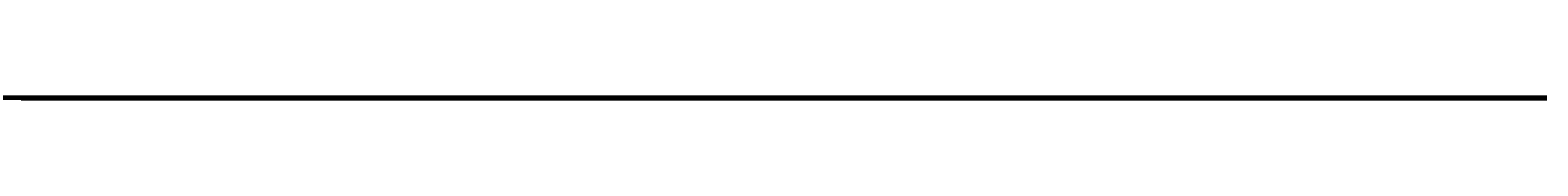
# Model space of a CAD drawing. Header units: millimetres. Extents: x -12354389001 to 271431, y -126469 to 48347.
# Tile 23 of 79: x -12344271503 to -12344027007, y -42846 to -42323. Entities that reach past the tile are written whole.
import ezdxf
from ezdxf.enums import TextEntityAlignment as Align

# ---------------------------------------------------------------- set-up
doc = ezdxf.new("R2010")
doc.units = ezdxf.units.MM
for name, pattern in [('1', [0]), ('4', [5, 3, -2]), ('BGS', [10, 0, 10])]:
    doc.linetypes.add(name, pattern=pattern)
doc.layers.get('0').update_dxf_attribs({"lineweight": 9})
doc.layers.add('00 opisy', color=7, linetype='Continuous', lineweight=25)
doc.layers.add('EBUPP', color=7, linetype='1', lineweight=30)
for name, color, linetype in [('EBTPO', 4, '4'), ('EBUOA', 7, 'Continuous'), ('EDZPD', 3, '1'), ('SDROK', 7, 'Continuous'), ('SDRPK', 7, '1'), ('SZOPO', 7, 'BGS'), ('SZZPZ', 102, 'Continuous'), ('UCCOA', 6, 'Continuous'), ('UCCPA', 6, '1'), ('UCCPOR', 6, '1'), ('UCCTO', 6, 'Continuous'), ('UEEOA', 1, 'Continuous'), ('UEEOO', 1, 'Continuous'), ('UEEPA', 1, '1'), ('UEEPON', 1, '1'), ('UEETO', 1, 'Continuous'), ('UGGOO', 2, 'Continuous'), ('UGGPOR', 2, '1'), ('UKKOA', 7, 'Continuous'), ('UKKOO', 1, 'Continuous'), ('UKKPA', 1, '1'), ('UKKPB', 1, '1'), ('UKKTO', 1, 'Continuous'), ('UTTOO', 2, 'Continuous'), ('UTTPO', 1, '1'), ('UTTTO', 2, 'Continuous'), ('UWWOO', 5, 'Continuous'), ('UWWPO', 5, '4'), ('UWWTO', 5, 'Continuous'), ('WUKOS', 7, 'Continuous'), ('WUKPS', 7, '1'), ('ZAKRES', 2, '1')]:
    doc.layers.add(name, color=color, linetype=linetype)
doc.styles.get("Standard").update_dxf_attribs({"font": 'arial.ttf'})

# ---------------------------------------------------------------- blocks, each defined once
blk = doc.blocks.new('SLS')
blk.add_circle((0, 0), 0.35)
blk = doc.blocks.new('DLI')
blk.add_circle((0, 0), 0.09)
for centre, start, end in [((0, 0.750093), 30.14144, 149.85856), ((-0.713298, 0.231779), 102.145781, 221.858708), ((0.713298, 0.231779), 318.141292, 77.854219), ((-0.440797, -0.606751), 174.149498, 293.852913), ((0.440797, -0.606751), 246.147087, 5.850502)]:
    blk.add_arc(centre, 0.75, start, end)
blk = doc.blocks.new('TRA')
for p, q in [((-5.5, 2.7539), (-5.5, 1.7539)), ((-4.5, 2.7539), (-4.5, 1.7539)), ((4.5, 2.7539), (4.5, 1.7539)), ((5.5, 2.7539), (5.5, 1.7539)), ((-0.5, -2.2461), (-0.5, -3.2461)), ((0.5, -2.2461), (0.5, -3.2461))]:
    blk.add_line(p, q)
blk = doc.blocks.new('LZA')
for p, q in [((-5, 1.0711), (-4, 1.0711)), ((5, 1.0711), (6, 1.0711)), ((0, -3.9289), (1, -3.9289))]:
    blk.add_line(p, q)
for centre in [(-5, 2.0711), (5, 2.0711), (0, -2.9289)]:
    blk.add_circle(centre, 1)
blk = doc.blocks.new('DIG')
for p, q in [((-0.0078, 0.6309), (0.9542, 1.3483)), ((0.9542, 1.3483), (0.5976, 0.2024)), ((-0.6024, 0.1875), (-0.9874, 1.3242)), ((-0.9874, 1.3242), (-0.0078, 0.6309)), ((-1.5645, -0.5299), (-0.6024, 0.1875)), ((0.5976, 0.2024), (1.5772, -0.4909)), ((-0.3645, -0.515), (-1.5645, -0.5299)), ((0.0205, -1.6517), (-0.3645, -0.515)), ((0.3772, -0.5058), (0.0205, -1.6517)), ((1.5772, -0.4909), (0.3772, -0.5058))]:
    blk.add_line(p, q)
blk.add_circle((0, 0), 0.09)
blk = doc.blocks.new('WLZ')
blk.add_circle((0, 0), 0.4)
blk = doc.blocks.new('PNN')
for p, q in [((5.2, 0), (4.0686, 1.1314)), ((1.2, 0), (9.2, 0)), ((5.2, 0), (4.0686, -1.1314))]:
    blk.add_line(p, q)
blk = doc.blocks.new('LAT')
for p, q in [((0, 1.2), (0, 2)), ((-2, 0), (-1.2, 0)), ((1.2, 0), (2, 0)), ((0, -1.2), (0, -2))]:
    blk.add_line(p, q)
blk = doc.blocks.new('STE')
for p, q in [((-1, 0.5), (-1, -0.5)), ((1, 0.5), (1, -0.5)), ((-1, 0), (1, 0))]:
    blk.add_line(p, q)
blk = doc.blocks.new('WSP')
blk.add_circle((0, 0), 0.09)
blk = doc.blocks.new('Wrocławska 82')
at = {"layer": 'EBTPO', "linetype": '1'}
blk.add_line((-295398.21, 33915.22), (-295399.34, 33912.18), dxfattribs=at)
at = {"layer": 'EBUPP', "linetype": '1'}
for p, q in [((-295391.53, 34133.5), (-295418.45, 34060.42)), ((-295408.24, 34056.66), (-295396.32, 34089.04)), ((-295396.32, 34089.04), (-295393.4, 34087.96)), ((-295396.72, 34013.8), (-295394.24, 34020.77)), ((-295402.71, 34000), (-295397.6, 34014.12)), ((-295397.6, 34014.12), (-295396.72, 34013.8)), ((-295389.41, 34000), (-295398.18, 33975.37)), ((-295398.18, 33975.37), (-295410.07, 33979.61)), ((-295391.41, 33958.19), (-295407.04, 33963.94)), ((-295410.05, 33955.76), (-295381.72, 33945.33)), ((-295401.39, 33835.1), (-295400.6, 33834.82)), ((-295400.6, 33834.82), (-295400.69, 33834.56)), ((-295400.69, 33834.56), (-295397.75, 33833.53)), ((-295397.75, 33833.53), (-295397.66, 33833.81)), ((-295397.66, 33833.81), (-295396.93, 33833.56)), ((-295396.93, 33833.56), (-295397.05, 33833.22)), ((-295397.05, 33833.22), (-295393.91, 33832.12)), ((-295397.1, 33822.92), (-295403.83, 33825.25)), ((-295397.24, 33822.53), (-295397.1, 33822.92)), ((-295396.21, 33822.57), (-295396.34, 33822.22)), ((-295393.28, 33821.55), (-295396.21, 33822.57)), ((-295396.34, 33822.22), (-295397.24, 33822.53)), ((-295407.16, 33785.02), (-295350.08, 33763.78)), ((-295415.72, 33762.02), (-295383.41, 33750)), ((-295400.95, 33711.39), (-295396.12, 33709.43)), ((-295396.12, 33709.43), (-295397.32, 33706.47)), ((-295397.32, 33706.47), (-295402.16, 33708.44))]:
    blk.add_line(p, q, dxfattribs=at)
at = {"layer": 'EDZPD', "linetype": '1'}
for p, q in [((-295479.51, 34183.77), (-295384.38, 34173.49)), ((-295416.03, 34166.9), (-295393.96, 34164.02)), ((-295433.2, 33724), (-295360.4, 33700.8))]:
    blk.add_line(p, q, dxfattribs=at)
at = {"layer": 'SDRPK', "linetype": '1'}
for p, q in [((-295403.05, 34180.54), (-295386.39, 34178.41)), ((-295419.35, 34175.74), (-295385.67, 34171.88)), ((-295383.88, 34165.38), (-295409.13, 34168.64)), ((-295438.87, 34157.09), (-295385.31, 34137.69)), ((-295394.39, 34080.05), (-295398.96, 34081.86)), ((-295399.05, 34081.62), (-295398.02, 34081.24)), ((-295398.02, 34081.24), (-295399.03, 34078.49)), ((-295399.03, 34078.49), (-295400.06, 34078.87)), ((-295393.15, 34058.25), (-295398.35, 34043.66)), ((-295396.87, 34056.3), (-295401.24, 34044.44)), ((-295395.12, 34035.99), (-295368.92, 34026.49)), ((-295390.46, 34028.31), (-295397.36, 34030.78)), ((-295395.4, 33944.96), (-295416.47, 33953.17)), ((-295389.59, 33939.5), (-295410.63, 33947.38)), ((-295387.17, 33942.07), (-295395.4, 33944.96)), ((-295395.62, 33891.89), (-295388.91, 33909.65)), ((-295399.13, 33882.83), (-295395.62, 33891.89)), ((-295438.28, 33794.23), (-295392.98, 33812.93)), ((-295431.23, 33778), (-295385.23, 33798.55)), ((-295388.87, 33741.35), (-295411.6, 33749.86)), ((-295406.48, 33741.82), (-295355.08, 33722.41)), ((-295399.54, 33707.35), (-295409.51, 33684.79)), ((-295408.22, 33684.41), (-295398.19, 33706.74)), ((-295398.19, 33706.74), (-295396.75, 33706.12)), ((-295396.75, 33706.12), (-295406.68, 33683.88)), ((-295402.29, 33682.2), (-295394.92, 33698.58)), ((-295400.19, 33686.87), (-295388.84, 33681.76))]:
    blk.add_line(p, q, dxfattribs=at)
at = {"layer": 'SDRPK', "linetype": '4'}
for p, q in [((-295407.03, 34176.2), (-295400.18, 34175.58)), ((-295400.18, 34175.58), (-295388.03, 34174.36)), ((-295389.69, 34159.25), (-295395.55, 34141.52)), ((-295391.53, 34133.5), (-295399.7, 34136.32)), ((-295400.35, 34110.65), (-295395.07, 34125)), ((-295404.9, 34098.35), (-295400.35, 34110.65)), ((-295395.91, 34088.26), (-295398.34, 34081.61)), ((-295393.03, 34087.04), (-295395.91, 34088.26)), ((-295397.98, 34041.82), (-295378.01, 34059.08)), ((-295396.68, 34041.37), (-295376.73, 34058.73)), ((-295398.66, 34042.09), (-295359.34, 34027.69)), ((-295361.27, 34026.75), (-295398.57, 34040.47)), ((-295395.54, 34017.11), (-295406.44, 34020.99)), ((-295397.75, 34013.72), (-295407.79, 34017.35)), ((-295403.48, 34000), (-295398.44, 34013.94)), ((-295401.38, 33974.58), (-295400.77, 33976.29)), ((-295400.86, 33974.82), (-295400.39, 33976.16)), ((-295398.94, 33975.64), (-295399.41, 33974.31)), ((-295398.56, 33975.51), (-295399.17, 33973.79)), ((-295398.18, 33975.37), (-295398.93, 33973.28)), ((-295396.84, 33974.86), (-295398.18, 33975.37)), ((-295406.58, 33974.95), (-295398.05, 33971.69)), ((-295398.05, 33971.69), (-295396.84, 33974.86)), ((-295399.41, 33974.31), (-295400.86, 33974.82)), ((-295399.17, 33973.79), (-295401.38, 33974.58)), ((-295398.93, 33973.28), (-295401.89, 33974.34)), ((-295374.83, 33965.5), (-295397.16, 33974.02)), ((-295394.18, 33965.05), (-295396.08, 33959.91)), ((-295436.99, 33938.8), (-295393.93, 33923.08)), ((-295393.93, 33923.08), (-295401.82, 33901.61)), ((-295391.34, 33875.87), (-295395.21, 33877.42)), ((-295399.42, 33782.14), (-295398.54, 33784.52)), ((-295398.54, 33784.52), (-295383.19, 33778.81)), ((-295389.89, 33750), (-295418.78, 33760.78))]:
    blk.add_line(p, q, dxfattribs=at)
at = {"layer": 'SDRPK', "linetype": '1'}
for centre, radius, start, end in [((-295397.3727, 34127.9883), 10.88, 96.42419, 152.69064), ((-295398.3356, 34129.0233), 9.78, 69.43382, 91.49049), ((-295404.4979, 34058.4311), 7.92, 344.39063, 65.71023), ((-295392.4002, 34041.6505), 6.28, 161.33793, 244.33606), ((-295398.7172, 34025.2027), 5.74, 76.32325, 157.49302), ((-295420.8811, 33890.3817), 28.74, 331.97959, 345.6323), ((-295422.5597, 33889.3128), 24.31, 331.33062, 344.53358), ((-295431.0709, 33894.7312), 39.79, 299.41302, 333.3439)]:
    blk.add_arc(centre, radius, start, end, dxfattribs=at)
at = {"layer": 'SDRPK', "linetype": '4'}
blk.add_arc((-295400.9199, 34129.3966), 7.03, 80.0068, 148.59379, dxfattribs=at)
at = {"layer": 'SZOPO', "linetype": 'BGS'}
for p, q in [((-295374.18, 34161.43), (-295410.41, 34165.91)), ((-295398.81, 34014.1), (-295396.75, 34017.53)), ((-295397.76, 34013.67), (-295398.81, 34014.1)), ((-295388.39, 33924.73), (-295423.14, 33936.86)), ((-295399.96, 33756.16), (-295400.35, 33754.99)), ((-295502.71, 33750), (-295351.53, 33696.25)), ((-295413.46, 33741.75), (-295389.46, 33732.61)), ((-295396.12, 33709.43), (-295394.68, 33711.33)), ((-295394.68, 33706.74), (-295405.18, 33683.45))]:
    blk.add_line(p, q, dxfattribs=at)
at = {"layer": 'UCCOA'}
for p in [(-295405.0442, 33853.7054), (-295398.0344, 33852.7761)]:
    blk.add_line(p, (-295399.0511, 33853.7054), dxfattribs=at)
at = {"layer": 'UCCPOR', "linetype": '1'}
for p, q in [((-295393.02, 34022.58), (-295407.71, 34028.13)), ((-295401.95, 34026.69), (-295392.77, 34023.26)), ((-295388.76, 33878.66), (-295398.81, 33851.8)), ((-295387.82, 33878.3), (-295398.21, 33850.53)), ((-295420.07, 33859.28), (-295398.81, 33851.8)), ((-295398.21, 33850.53), (-295420.38, 33858.44))]:
    blk.add_line(p, q, dxfattribs=at)
at = {"layer": 'UCCTO'}
for p in [(-295407.3352, 33853.6001), (-295397.89, 33852.5)]:
    blk.add_line(p, (-295399.1381, 33853.6001), dxfattribs=at)
at = {"layer": 'UEEPON', "linetype": '1'}
for p, q in [((-295406.18, 34177.52), (-295392.66, 34175.71)), ((-295401.3, 34166.01), (-295383.88, 34163.77)), ((-295405.71, 34163.1), (-295394.51, 34161.98)), ((-295397.7, 34137.24), (-295389.22, 34134.14)), ((-295402.7, 34041.72), (-295400.06, 34040.75)), ((-295400.06, 34040.75), (-295394.78, 34038.83)), ((-295401.68, 34025.49), (-295400.38, 34024.97)), ((-295400.38, 34024.97), (-295397.77, 34023.93)), ((-295397.77, 34023.93), (-295396.28, 34023.34)), ((-295395.38, 34019.64), (-295394.39, 34021.7)), ((-295395.72, 34021.05), (-295395.68, 34018.77)), ((-295395.68, 34018.77), (-295395.38, 34019.64)), ((-295395.82, 34018.34), (-295395.68, 34018.77)), ((-295395.68, 34018.77), (-295395.64, 34016.97)), ((-295395.64, 34016.97), (-295395.82, 34018.34)), ((-295387.26, 33975.74), (-295412.83, 33987.67)), ((-295410.59, 33953.24), (-295399.06, 33949.04)), ((-295399.06, 33949.04), (-295384.26, 33943.81)), ((-295395.88, 33899.73), (-295392.43, 33908.95)), ((-295403.6, 33880.05), (-295395.88, 33899.73)), ((-295395.51, 33871.34), (-295393.6, 33876.08)), ((-295395.94, 33870.51), (-295395.51, 33871.34)), ((-295396.59, 33869.64), (-295395.94, 33870.51)), ((-295398.71, 33867.72), (-295396.59, 33869.64)), ((-295408.11, 33859.38), (-295398.71, 33867.72)), ((-295408.11, 33859.38), (-295397.73, 33856.96)), ((-295397.73, 33856.96), (-295391.43, 33855.65)), ((-295416.36, 33841.65), (-295398.29, 33835.19)), ((-295398.29, 33835.19), (-295390.97, 33832.51)), ((-295399.42, 33786.91), (-295402.81, 33788.16)), ((-295385.02, 33781.41), (-295399.42, 33786.91)), ((-295401.61, 33750), (-295399.24, 33749.35)), ((-295399.24, 33749.35), (-295396.53, 33748.6)), ((-295396.53, 33748.6), (-295385.64, 33745.59))]:
    blk.add_line(p, q, dxfattribs=at)
for centre, radius, start, end in [((-295397.6858, 34127.66), 9.58, 90.08476, 140.9915), ((-295399.1806, 34021.4172), 3.48, 353.94279, 33.54024)]:
    blk.add_arc(centre, radius, start, end, dxfattribs=at)
at = {"layer": 'UEETO'}
for p, q in [((-295395.64, 34016.97), (-295397.684, 34015.2684)), ((-295406.7497, 34015.2684), (-295397.684, 34015.2684)), ((-295400.6837, 33959.5746), (-295391.4009, 33959.5746))]:
    blk.add_line(p, q, dxfattribs=at)
at = {"layer": 'UGGPOR', "linetype": '1'}
for p, q in [((-295401.46, 34173.23), (-295398.45, 34172.9)), ((-295398.45, 34172.9), (-295382.3, 34171.14)), ((-295416.58, 34168.46), (-295395.83, 34165.68)), ((-295395.83, 34165.68), (-295381.13, 34163.78))]:
    blk.add_line(p, q, dxfattribs=at)
at = {"layer": 'UKKOA'}
for p, q in [((-295402.07, 34178.23), (-295400.6708, 34181.34)), ((-295400.6708, 34181.34), (-295394.0262, 34181.34)), ((-295394, 34136.63), (-295396.4231, 34132.46)), ((-295402.6767, 34132.46), (-295396.4231, 34132.46)), ((-295398.13, 34124.63), (-295400.1431, 34122.73)), ((-295406.1362, 34122.73), (-295400.1431, 34122.73)), ((-295398.4119, 34063.38), (-295392.0931, 34063.38)), ((-295406.0608, 34051.89), (-295399.6768, 34051.89)), ((-295400.8725, 34012.6264), (-295402.007, 34009.9924)), ((-295404.98, 33989.1021), (-295398.9218, 33989.1021)), ((-295397.91, 33971.59), (-295399.8048, 33970.403)), ((-295405.7979, 33970.403), (-295399.8048, 33970.403)), ((-295394.38, 33943.52), (-295397.8587, 33939.9995)), ((-295404.0472, 33939.9995), (-295397.8587, 33939.9995)), ((-295403.6807, 33870.4095), (-295397.3619, 33870.4095)), ((-295399.6254, 33841.2841), (-295393.6323, 33841.2841)), ((-295397.8336, 33816.356), (-295391.4497, 33816.356))]:
    blk.add_line(p, q, dxfattribs=at)
at = {"layer": 'UKKPB', "linetype": '1'}
for p, q in [((-295401.8, 34178.15), (-295392.78, 34176.82)), ((-295386.36, 34154.6), (-295398.9, 34150.82)), ((-295398.9, 34150.82), (-295399.42, 34150.67)), ((-295399.42, 34150.67), (-295413.11, 34146.55)), ((-295402.24, 34142.18), (-295398.77, 34140.89)), ((-295398.77, 34140.89), (-295396.29, 34139.96)), ((-295396.29, 34139.96), (-295380.72, 34134.18)), ((-295396.01, 34130.91), (-295394.17, 34136.38)), ((-295396.23, 34130.24), (-295396.01, 34130.91)), ((-295396.4, 34129.72), (-295396.23, 34130.24)), ((-295396.55, 34129.29), (-295396.4, 34129.72)), ((-295397.99, 34125), (-295396.55, 34129.29)), ((-295409.03, 34129.04), (-295398.27, 34124.89)), ((-295398.02, 34124.91), (-295397.99, 34125)), ((-295398.22, 34124.34), (-295398.02, 34124.91)), ((-295397.83, 34124.66), (-295395.17, 34123.61)), ((-295401.67, 34114.73), (-295398.22, 34124.34)), ((-295395.39, 34082.4), (-295396.32, 34089.04)), ((-295398.11, 34075.01), (-295395.39, 34082.4)), ((-295399.4, 34071.54), (-295398.11, 34075.01)), ((-295401.57, 34065.67), (-295399.4, 34071.54)), ((-295393.71, 34053.21), (-295395.39, 34049.44)), ((-295395.39, 34049.44), (-295400.83, 34036.79)), ((-295400.83, 34036.79), (-295403.19, 34031.51)), ((-295403.03, 34031.11), (-295396.81, 34028.57)), ((-295396.81, 34028.57), (-295396.3, 34028.36)), ((-295396.3, 34028.36), (-295390.36, 34025.93)), ((-295398.28, 34012.24), (-295400.39, 34012.95)), ((-295406.33, 33988.25), (-295399.99, 33985.66)), ((-295399.99, 33985.66), (-295396.99, 33984.43)), ((-295396.99, 33984.43), (-295393.07, 33982.82)), ((-295397.92, 33971.91), (-295398.18, 33975.37)), ((-295405.66, 33974.18), (-295398.19, 33971.67)), ((-295401.5, 33946.52), (-295399.62, 33951.92)), ((-295401.46, 33946.07), (-295399.18, 33945.22)), ((-295399.18, 33945.22), (-295396.14, 33944.09)), ((-295396.14, 33944.09), (-295394.68, 33943.55)), ((-295385.25, 33860.29), (-295404.76, 33869.5)), ((-295402.13, 33842.08), (-295400.87, 33841.67)), ((-295400.87, 33841.67), (-295400.5, 33841.54)), ((-295400.5, 33841.54), (-295400.35, 33841.49)), ((-295400.35, 33841.49), (-295392.69, 33838.96)), ((-295394.21, 33819.38), (-295419.4, 33828.45)), ((-295381.39, 33738.39), (-295402.32, 33746.12))]:
    blk.add_line(p, q, dxfattribs=at)
at = {"layer": 'UKKTO'}
for p, q in [((-295395.3442, 34155.3578), (-295386.0614, 34155.3578)), ((-295394, 34136.63), (-295395.8599, 34133.7013)), ((-295405.2513, 34133.7013), (-295395.8599, 34133.7013)), ((-295398.12, 34124.63), (-295399.2179, 34122.582)), ((-295408.2836, 34122.582), (-295399.2179, 34122.582)), ((-295401.5863, 34062.3447), (-295392.2492, 34062.3447)), ((-295406.034, 34051.99), (-295396.9683, 34051.99)), ((-295402.5941, 34031.4321), (-295393.257, 34031.4321)), ((-295400.69, 34012.95), (-295401.8998, 34010.3924)), ((-295408.3832, 34011.7114), (-295399.0461, 34011.7114)), ((-295405.6657, 33988.8216), (-295396.3829, 33988.8216)), ((-295397.91, 33971.59), (-295399.1723, 33969.2033)), ((-295408.4551, 33969.2033), (-295399.1723, 33969.2033)), ((-295397.3823, 33967.9791), (-295388.1538, 33967.9791)), ((-295394.38, 33943.52), (-295397.337, 33939.0026)), ((-295406.5655, 33939.0026), (-295397.337, 33939.0026)), ((-295404.3667, 33870.3669), (-295395.1382, 33870.3669)), ((-295407.2043, 33845.0421), (-295397.9215, 33845.0421)), ((-295402.0672, 33840.3968), (-295392.8387, 33840.3968)), ((-295393.93, 33819.28), (-295395.1733, 33817.1215)), ((-295404.4018, 33817.1215), (-295395.1733, 33817.1215)), ((-295400.5529, 33815.3753), (-295391.3244, 33815.3753))]:
    blk.add_line(p, q, dxfattribs=at)
at = {"layer": 'UTTPO', "linetype": '1'}
for p, q in [((-295409.3, 34176.65), (-295385.12, 34173.13)), ((-295410.71, 34160.97), (-295399.18, 34156.35)), ((-295399.18, 34156.35), (-295395.47, 34153.67)), ((-295395.47, 34153.67), (-295391.82, 34150.58)), ((-295417.71, 34052.06), (-295400.82, 34045.77)), ((-295410.59, 34050.67), (-295399.4, 34046.91)), ((-295399.4, 34046.91), (-295397.97, 34046.43)), ((-295397.97, 34046.43), (-295386.61, 34042.61)), ((-295400.82, 34045.77), (-295382.27, 34039.09)), ((-295404.09, 34026.56), (-295395.08, 34022.87)), ((-295395.08, 34022.87), (-295395.83, 34021.02)), ((-295395.08, 34022.87), (-295366.83, 34012.15)), ((-295394.36, 34020.43), (-295395.83, 34021.02))]:
    blk.add_line(p, q, dxfattribs=at)
at = {"layer": 'UWWPO', "linetype": '1'}
for p, q in [((-295419.07, 34150.74), (-295400, 34143.88)), ((-295400, 34143.88), (-295390.12, 34140.27)), ((-295406.22, 34046.8), (-295394.43, 34043.01)), ((-295397.59, 34034.44), (-295394.43, 34043.01)), ((-295398.26, 34032.63), (-295397.59, 34034.44)), ((-295401.6, 34023.33), (-295398.26, 34032.63)), ((-295399.38, 34020.53), (-295402.34, 34021.59)), ((-295397.55, 34019.88), (-295399.38, 34020.53)), ((-295394.9, 34018.94), (-295397.55, 34019.88)), ((-295405.2, 33940.52), (-295392.78, 33935.56)), ((-295399.13, 33836.02), (-295394.85, 33847.83)), ((-295408.69, 33839.43), (-295399.13, 33836.02))]:
    blk.add_line(p, q, dxfattribs=at)
at = {"layer": 'UWWTO'}
for p, q in [((-295397.366, 34144.802), (-295389.0604, 34144.802)), ((-295402.0487, 34021.422), (-295392.983, 34021.422))]:
    blk.add_line(p, q, dxfattribs=at)
at = {"layer": 'WUKPS', "linetype": '1'}
for p, q in [((-295407.59, 34148.13), (-295397.99, 34144.99)), ((-295399.03, 34145.33), (-295399.38, 34144.27)), ((-295397.99, 34144.99), (-295388.34, 34141.26)), ((-295389.98, 34140.8), (-295401.09, 34144.9)), ((-295397.15, 34144.67), (-295397.35, 34144.13)), ((-295395.28, 34143.95), (-295395.68, 34142.9)), ((-295400.06, 33948.38), (-295416.01, 33954.25)), ((-295400.07, 33948.39), (-295400.59, 33946.98)), ((-295387.89, 33944.03), (-295400.06, 33948.38)), ((-295399.13, 33948.05), (-295399.38, 33947.33)), ((-295398.18, 33947.71), (-295398.71, 33946.25)), ((-295397.24, 33947.37), (-295397.51, 33946.63)), ((-295396.3, 33947.04), (-295396.84, 33945.52)), ((-295395.36, 33946.7), (-295395.64, 33945.93)), ((-295408.7, 33945.74), (-295390, 33938.81)), ((-295401.05, 33942.91), (-295400.92, 33943.26)), ((-295400.12, 33942.56), (-295399.86, 33943.26)), ((-295399.18, 33942.21), (-295399.05, 33942.56)), ((-295398.24, 33941.87), (-295397.98, 33942.56)), ((-295397.3, 33941.52), (-295397.18, 33941.86)), ((-295396.37, 33941.17), (-295396.11, 33941.86)), ((-295395.43, 33940.82), (-295395.3, 33941.17)), ((-295394.41, 33898.75), (-295403.72, 33876.73)), ((-295395.31, 33896.63), (-295394.14, 33896.14)), ((-295395.7, 33895.71), (-295395.09, 33895.46)), ((-295396.09, 33894.79), (-295394.84, 33894.26)), ((-295396.48, 33893.87), (-295395.84, 33893.6)), ((-295396.87, 33892.95), (-295395.55, 33892.39)), ((-295397.26, 33892.03), (-295396.58, 33891.74)), ((-295397.65, 33891.11), (-295396.27, 33890.52)), ((-295398.03, 33890.18), (-295397.33, 33889.89)), ((-295398.42, 33889.26), (-295396.97, 33888.65)), ((-295398.81, 33888.34), (-295398.07, 33888.03)), ((-295399.2, 33887.42), (-295397.68, 33886.78)), ((-295399.59, 33886.5), (-295398.82, 33886.17)), ((-295399.98, 33885.58), (-295398.39, 33884.91)), ((-295400.37, 33884.66), (-295399.56, 33884.32)), ((-295400.76, 33883.74), (-295399.1, 33883.04)), ((-295401.15, 33882.82), (-295400.3, 33882.46)), ((-295401.54, 33881.89), (-295399.77, 33881.15)), ((-295402.32, 33880.05), (-295400.47, 33879.27)), ((-295405.69, 33787.86), (-295399.35, 33786.1)), ((-295399.35, 33786.1), (-295398.11, 33786.35)), ((-295398.11, 33786.35), (-295384.73, 33781.45)), ((-295400.16, 33786.32), (-295400.49, 33785.12)), ((-295398.21, 33786.33), (-295398.01, 33785.31)), ((-295398.54, 33784.52), (-295403.07, 33785.85)), ((-295396.33, 33785.7), (-295396.96, 33783.98))]:
    blk.add_line(p, q, dxfattribs=at)
at = {"layer": 'ZAKRES', "linetype": '1'}
for p, q in [((-295479.37, 34174.94), (-295384.45, 34162.74)), ((-295376.66, 33706.08), (-295431.32, 33723.42))]:
    blk.add_line(p, q, dxfattribs=at)
at = {"layer": 'SDROK'}
for p in [(-295398.12, 33915.45), (-295399.43, 33911.94)]:
    blk.add_blockref('SLS', p, dxfattribs=at)
at = {"layer": 'SZZPZ'}
for name, p in [('DLI', (-295400.18, 34175.32)), ('DLI', (-295395.26, 34174.59)), ('TRA', (-295398.82, 34153.89)), ('LZA', (-295389.35, 34148.1)), ('DLI', (-295398.28, 34145.09)), ('TRA', (-295390.72, 34084.28)), ('DLI', (-295398.77, 34060.41)), ('TRA', (-295402.88, 34057.88)), ('DLI', (-295401.22, 34052.78)), ('DLI', (-295395.17, 34050.29)), ('DIG', (-295402.43, 34045.62)), ('DIG', (-295397.08, 34043.66)), ('DIG', (-295396.46, 34038.03)), ('DIG', (-295393.9, 34036.88)), ('TRA', (-295397.61, 34023.32)), ('DIG', (-295393.58, 34024.62)), ('TRA', (-295406.13, 34005.04)), ('TRA', (-295390.63, 33975.57)), ('DLI', (-295400.37, 33948.33)), ('DLI', (-295397.17, 33947.17)), ('DLI', (-295395.93, 33864.73)), ('TRA', (-295400.14, 33848.74)), ('DLI', (-295401.29, 33816.65)), ('TRA', (-295392.61, 33745.63))]:
    blk.add_blockref(name, p, dxfattribs=at)
at = {"layer": 'UCCPA', "rotation": 243.8336859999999}
blk.add_blockref('WLZ', (-295397.89, 33852.5), dxfattribs=at)
at = {"layer": 'UEEOO', "rotation": 175.659997}
blk.add_blockref('PNN', (-295392, 34173.98), dxfattribs=at)
at = {"layer": 'UEEPA'}
for name, p, rotation in [('LAT', (-295394.55, 34038.74), 90.700012), ('STE', (-295395.64, 34016.97), 71.009997)]:
    blk.add_blockref(name, p, dxfattribs=dict(at, rotation=rotation))
at = {"layer": 'UKKPA'}
for p, rotation in [((-295398.12, 34124.63), 70.259988), ((-295400.69, 34012.95), 70.300013)]:
    blk.add_blockref('WLZ', p, dxfattribs=dict(at, rotation=rotation))
blk.add_blockref('WLZ', (-295397.91, 33971.59), dxfattribs=at)
at = {"layer": 'WUKOS'}
for p in [(-295397.23, 34173.07), (-295397.61, 34167.29), (-295397.85, 34164.97), (-295400.51, 34138.49), (-295398.13, 34081.7), (-295400.75, 34065.61), (-295396.65, 34060.6), (-295397, 34056.43), (-295397.03, 34043.65), (-295395.02, 34036.25), (-295395.32, 34035.75), (-295397.43, 34031), (-295397.54, 34030.64), (-295396.81, 33974.93), (-295398.79, 33871.9), (-295397.08, 33854.14), (-295396.87, 33833.68), (-295397.96, 33786.55), (-295398.49, 33784.7), (-295399.7, 33725.78), (-295399.05, 33706.91), (-295400.35, 33686.91)]:
    blk.add_blockref('WSP', p, dxfattribs=at)
at = {"layer": 'EBUOA', "oblique": 15}
for p in [(-295399.51, 34094.68), (-295399.29, 33708.26)]:
    blk.add_text('i', height=2.5, dxfattribs=at).set_placement(p)
at = {"layer": 'SDROK', "oblique": 15}
for s, rotation, p in [('beton', 70.69999, (-295395.76, 34068.56)), ('asf.', 340.13, (-295403.72, 34017.58))]:
    blk.add_text(s, height=1.5, rotation=rotation, dxfattribs=at).set_placement(p)
blk.add_text('bet.', height=1.5, dxfattribs=at).set_placement((-295399.2, 33967.5))
at = {"layer": 'UCCOA', "oblique": 15}
for s, p in [('215.18', (-295398.41, 33856.11)), ('213.68', (-295398.6, 33854.7)), ('c', (-295396.53, 33852.9))]:
    blk.add_text(s, height=1.8, dxfattribs=at).set_placement(p, align=Align.TOP_RIGHT)
at = {"layer": 'UCCTO', "oblique": 15}
blk.add_text('971a-2-9', height=1.5, dxfattribs=at).set_placement((-295398.6, 33854.1), align=Align.RIGHT)
at = {"layer": 'UEEOA', "oblique": 15}
blk.add_text('e', height=1.8, dxfattribs=at).set_placement((-295396.75, 34017.53), align=Align.TOP_LEFT)
at = {"layer": 'UEEOO', "oblique": 15}
for rotation, p in [(339.95, (-295401.96, 34042.59)), (338.37, (-295400.35, 34024.77)), (344.55, (-295398.97, 33750.34))]:
    blk.add_text('eNA', height=1.8, rotation=rotation, dxfattribs=at).set_placement(p, align=Align.TOP_LEFT)
at = {"layer": 'UEETO', "oblique": 15}
for s, rotation, p in [('1-1.1/13', 339.92437, (-295399.03, 34041.52)), ('1-1.2/42', 338.98162, (-295403.97, 34025.98))]:
    blk.add_text(s, height=1.5, rotation=rotation, dxfattribs=at).set_placement(p, align=Align.TOP_LEFT)
blk.add_text('921c-4-17', height=1.5, dxfattribs=at).set_placement((-295397.15, 34017.27), align=Align.TOP_RIGHT)
blk.add_text('971a-2-46', height=1.5, dxfattribs=at).set_placement((-295390.86, 33960.07), align=Align.RIGHT)
at = {"layer": 'UGGOO', "oblique": 15}
blk.add_text('gA300', height=1.8, rotation=353.78, dxfattribs=at).set_placement((-295404.81, 34172.38))
at = {"layer": 'UKKOA', "oblique": 15}
for s, p in [('220.78', (-295400.51, 34181.94)), ('217.84', (-295405.9, 34052.49)), ('217.14', (-295404.82, 33989.7)), ('215.27', (-295403.52, 33871.01)), ('215.38', (-295407.31, 33857.74)), ('213.68', (-295407.51, 33856.42)), ('215.48', (-295407.41, 33845.57))]:
    blk.add_text(s, height=1.8, dxfattribs=at).set_placement(p)
for s, p in [('219.21', (-295400.53, 34181.4)), ('216.56', (-295399.24, 34133.47)), ('k', (-295398.67, 34126.35)), ('216.36', (-295402.88, 34123.51)), ('216.04', (-295406.08, 34052)), ('214.95', (-295406.83, 34032.88)), ('217.14', (-295408.06, 34014.43)), ('k', (-295401.19, 34014.24)), ('215.98', (-295404.9, 34010.94)), ('215.03', (-295404.82, 33989.07)), ('k', (-295397.13, 33972.51)), ('k', (-295397.13, 33972.51)), ('215.22', (-295402.52, 33970.46)), ('214.66', (-295407.77, 33942.64)), ('214.69', (-295400.58, 33939.97)), ('214.37', (-295403.77, 33870.47)), ('213.30', (-295396.43, 33841.29)), ('ndn', (-295395.85, 33819.19))]:
    blk.add_text(s, height=1.8, dxfattribs=at).set_placement(p, align=Align.TOP_LEFT)
blk.add_text('k', height=1.8, rotation=16.74999, dxfattribs=at).set_placement((-295400.07, 34151.71), align=Align.TOP_LEFT)
for s, p in [('218.86', (-295395.78, 34134.86)), ('218.51', (-295399.5, 34125.13))]:
    blk.add_text(s, height=1.8, dxfattribs=at).set_placement(p, align=Align.TOP_RIGHT)
for s, p in [('217.73', (-295391.45, 34063.98)), ('217.13', (-295399.16, 33971)), ('216.36', (-295397.22, 33940.6)), ('215.12', (-295392.99, 33841.88)), ('214.82', (-295390.81, 33816.96))]:
    blk.add_text(s, height=1.8, dxfattribs=at).set_placement(p, align=Align.RIGHT)
at = {"layer": 'UKKOO', "oblique": 15}
for s, rotation, p in [('k250', 339.58, (-295401.49, 34143.04)), ('kA', 71.43, (-295397.53, 34130.16)), ('k250', 69.72999, (-295400.32, 34072.22)), ('k150', 337.72, (-295400.07, 33985.3)), ('k150', 339.7, (-295400.67, 33946.87)), ('ks300', 341.65, (-295403.15, 33843.69))]:
    blk.add_text(s, height=1.8, rotation=rotation, dxfattribs=at).set_placement(p, align=Align.TOP_LEFT)
at = {"layer": 'UKKTO', "oblique": 15}
for s, rotation, p in [('1-1.1/33', 16.55052, (-295401.55, 34151.17)), ('1-1.1/32', 343.11205, (-295398.58, 34141.96)), ('1-1.1/29', 68.91619, (-295398.74, 34126.09)), ('1-1.1/101', 67.39322, (-295402.65, 34115.41)), ('1-1.1/1', 69.6559, (-295401.54, 34069.04)), ('1-1.1/49', 340.05998, (-295396.18, 34029.31)), ('1-1.2/20', 343.66907, (-295404.93, 34015.46)), ('1-1.1/58', 338.58703, (-295400.6, 33985.44)), ('1-1.1/69', 345.6186, (-295397.99, 33945.51)), ('1-1.1/92', 343.19131, (-295403.43, 33842.19)), ('1-1.2/45', 72.70754, (-295395.7, 33832.81)), ('1-1.1/131', 341.07873, (-295405.63, 33747.03))]:
    blk.add_text(s, height=1.5, rotation=rotation, dxfattribs=at).set_placement(p, align=Align.TOP_LEFT)
for s, p in [('921c-4-24', (-295395.32, 34134.2)), ('921c-4-37', (-295391.71, 34062.84)), ('971a-2-56', (-295392.3, 33840.9))]:
    blk.add_text(s, height=1.5, dxfattribs=at).set_placement(p, align=Align.RIGHT)
for s, p in [('921c-4-21', (-295398.68, 34124.58)), ('971a-2-22', (-295398.64, 33971.2)), ('971a-2-90', (-295387.62, 33969.98)), ('971a-2-97', (-295396.8, 33941)), ('971a-2-63', (-295394.64, 33819.12)), ('971a-2-62', (-295390.79, 33817.38))]:
    blk.add_text(s, height=1.5, dxfattribs=at).set_placement(p, align=Align.TOP_RIGHT)
for s, p in [('921c-4-18', (-295405.9, 34052.49)), ('921c-4-52', (-295402.46, 34031.93)), ('971a-2-27', (-295405.53, 33989.32)), ('971a-2-59', (-295404.23, 33870.87)), ('971a-2-57', (-295407.07, 33845.54))]:
    blk.add_text(s, height=1.5, dxfattribs=at).set_placement(p)
blk.add_text('921c-4-53', height=1.5, dxfattribs=at).set_placement((-295408.25, 34013.71), align=Align.TOP_LEFT)
at = {"layer": 'UTTOO', "oblique": 15}
for s, rotation, p in [('tA niecz', 341.42, (-295404.35, 34049)), ('tA', 342.58, (-295399.23, 34045.41))]:
    blk.add_text(s, height=1.8, rotation=rotation, dxfattribs=at).set_placement(p)
at = {"layer": 'UTTTO', "oblique": 15}
for s, rotation, p in [('1-1.1/19', 342.47443, (-295407.73, 34050.82)), ('1-1.1/30', 340.92536, (-295403.99, 34047.91))]:
    blk.add_text(s, height=1.5, rotation=rotation, dxfattribs=at).set_placement(p, align=Align.TOP_LEFT)
at = {"layer": 'UWWOO', "oblique": 15}
for rotation, p in [(69.72999, (-295398.09, 34033.83)), (340.41, (-295399.92, 34019.64))]:
    blk.add_text('wA', height=1.8, rotation=rotation, dxfattribs=at).set_placement(p)
at = {"layer": 'UWWTO', "oblique": 15}
blk.add_text('921c-4-2', height=1.5, dxfattribs=at).set_placement((-295388.52, 34146.8), align=Align.TOP_RIGHT)
for s, rotation, p in [('1-1.1/86', 69.32556, (-295399.2, 34032.86)), ('1-1.2/44', 341.34637, (-295400.83, 34020.82))]:
    blk.add_text(s, height=1.5, rotation=rotation, dxfattribs=at).set_placement(p, align=Align.TOP_LEFT)
blk.add_text('921c-4-12', height=1.5, dxfattribs=at).set_placement((-295401.91, 34021.92))
at = {"layer": 'WUKOS', "oblique": 15}
for s, rotation, p in [('220.50', 352.87, (-295407.4, 34181.2)), ('220.58', 355.55, (-295407.34, 34179.84)), ('220.38', 353.59, (-295397.3, 34172.09)), ('220.43', 353.54, (-295397.3, 34167.32)), ('220.42', 353.03, (-295397.61, 34164.87)), ('218.18', 342.37, (-295404.39, 34065.4)), ('217.25', 339.41, (-295395.57, 34035.03)), ('217.27', 342.67, (-295397.24, 34030.97)), ('217.29', 342.67, (-295397.83, 34029.7)), ('215.29', 57.97999, (-295402.47, 33873.6)), ('215.28', 55.73999, (-295398.65, 33872.21)), ('214.16', 344.9, (-295405.46, 33787.92)), ('213.54', 343.28, (-295405.37, 33786.68)), ('213.96', 339.71, (-295397.81, 33786.42)), ('213.32', 340.83, (-295406.93, 33785.19)), ('213.26', 340.23, (-295398.27, 33784.62)), ('213.23', 339, (-295395.86, 33738.28)), ('212.80', 66.12999, (-295400.34, 33702.67))]:
    blk.add_text(s, height=1.8, rotation=rotation, dxfattribs=at).set_placement(p)
for s, p in [('219.98', (-295403.85, 34162.11)), ('219.48', (-295404.42, 34159.04)), ('219.10', (-295395.87, 34153.91)), ('219.35', (-295406.55, 34150.69)), ('218.46', (-295404.69, 34138.47)), ('218.44', (-295407.09, 34131.91)), ('218.20', (-295397.74, 34081.9)), ('218.00', (-295400.47, 34065.65)), ('217.75', (-295396.53, 34060.93)), ('217.64', (-295401.02, 34056.51)), ('218.44', (-295407.64, 34056.3)), ('217.76', (-295404.4, 34046.6)), ('217.67', (-295396.94, 34044.15)), ('217.19', (-295401.13, 34022.53)), ('217.19', (-295401.74, 34021.46)), ('217.24', (-295398.45, 34020.75)), ('217.12', (-295407.36, 34017.35)), ('217.17', (-295407.27, 33976.16)), ('217.26', (-295396.59, 33975.28)), ('216.36', (-295398.25, 33922.19)), ('216.29', (-295405.9, 33900.34)), ('215.32', (-295407.85, 33859.95)), ('215.35', (-295396.15, 33854.45)), ('214.96', (-295396.29, 33833.36)), ('214.94', (-295406.63, 33822.52)), ('214.79', (-295396.92, 33820.03)), ('214.86', (-295397.15, 33813.11)), ('213.32', (-295405.87, 33754.38)), ('213.27', (-295399.01, 33726.07)), ('212.66', (-295407.7, 33711.18)), ('211.99', (-295399.6, 33687.19))]:
    blk.add_text(s, height=1.8, dxfattribs=at).set_placement(p)

msp = doc.modelspace()

# ---------------------------------------------------------------- block references
at = {"layer": '00 opisy', "color": 7, "ltscale": 0.5, "xscale": 41788.44072896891, "zscale": 41788.44072896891}
msp.add_blockref('Wrocławska 82', (72579.819, -76527.721), dxfattribs=at)

doc.saveas('drawing.dxf')
